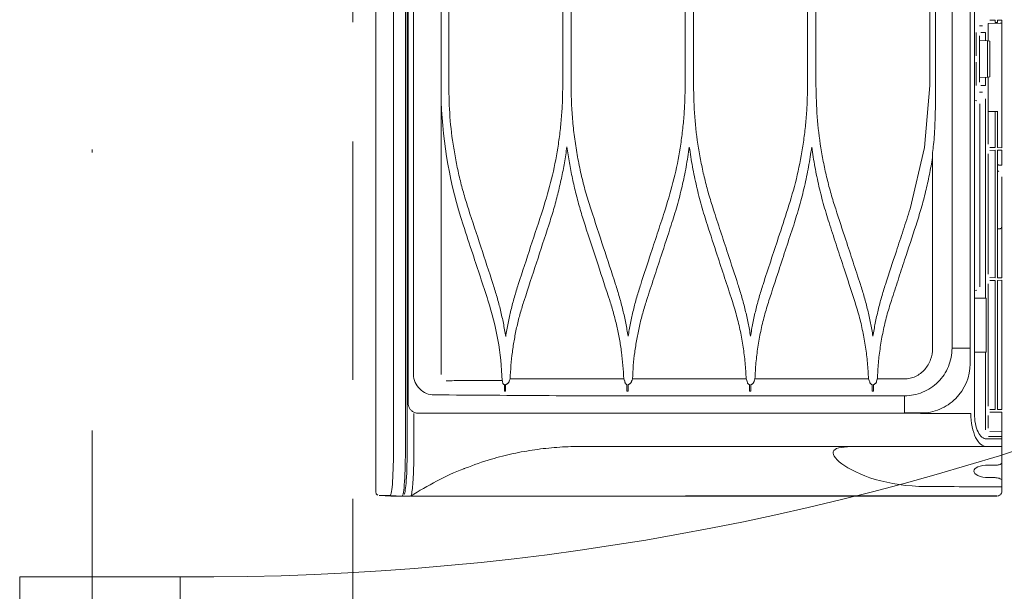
# Model space of a CAD drawing. Header units: inches. Extents: x 69729 to 77643, y -43505 to -36607.
# Tile 33 of 69: x 72434 to 72465, y -38240 to -38222. Entities that reach past the tile are written whole.
import ezdxf

# ---------------------------------------------------------------- set-up
doc = ezdxf.new("R2010")
doc.units = ezdxf.units.IN
doc.header["$MEASUREMENT"] = 0
doc.linetypes.add('DASHDOT', pattern=[1, 0.5, -0.25, 0, -0.25])
doc.linetypes.add('HIDDEN', pattern=[0.375, 0.25, -0.125])
doc.layers.get('0').update_dxf_attribs({"lineweight": 0})
doc.layers.get('Defpoints').update_dxf_attribs({"lineweight": 0})
for name, color, linetype, lineweight in [('p--drzwi', 125, 'Continuous', 0), ('p--klimatyzator', 30, 'Continuous', 15), ('p--osie konstr', 1, 'DASHDOT', 15), ('p--podciąg', 61, 'Continuous', 0), ('p--wymiary-1-50', 5, 'Continuous', 0)]:
    doc.layers.add(name, color=color, linetype=linetype, lineweight=lineweight)
doc.styles.add('1-50', font='arial.ttf', dxfattribs={"width": 0.75, "height": 12.5})
doc.dimstyles.new('1-50', dxfattribs={"dimtxt": 12.5, "dimasz": 5, "dimexe": 5, "dimexo": 5, "dimgap": 0.09, "dimtad": 0, "dimdsep": 46, "dimtxsty": '1-50', "dimblk": 'OBLIQUE', "dimcen": 0.09, "dimadec": 0, "dimazin": 0, "dimtfac": 1, "dimtdec": 4, "dimtix": 1, "dimtofl": 0, "dimtmove": 2, "dimatfit": 3, "dimldrblk": 'OBLIQUE', "dimfxl": 5, "dimfxlon": 1, "dimtvp": 0.8, "dimtolj": 1, "dimtzin": 0, "dimarcsym": 0})

# ---------------------------------------------------------------- blocks, each defined once
blk = doc.blocks.new('drzwi-90-100')
for p, q in [((100, 2.525), (94.95, 2.525)), ((94.95, 2.525), (94.95, -2.525)), ((94.95, -2.525), (100, -2.525))]:
    blk.add_line(p, q)
blk.add_arc((10.8, 3.225), 84.153, 359.52334, 90.47666)
blk = doc.blocks.new('_OBLIQUE')
at = {"color": 0, "linetype": 'ByBlock', "lineweight": -2}
for p, q in [((-0.5, -0.5), (0.5, 0.5)), ((0, 0), (0, 0))]:
    blk.add_line(p, q, dxfattribs=at)
blk = doc.blocks.new('*D108')
at = {"layer": 'Defpoints', "color": 0}
for p in [(72444.621, -38105.971), (72914.83, -38105.971), (72909.83, -38367.321)]:
    blk.add_point(p, dxfattribs=at)
at = {"layer": 'p--wymiary-1-50', "color": 0, "linetype": 'Continuous', "lineweight": -2}
for p, q in [((72909.83, -38105.971), (72919.83, -38105.971)), ((72914.83, -38367.321), (72914.83, -38105.971)), ((72914.83, -38367.321), (72919.83, -38367.321))]:
    blk.add_line(p, q, dxfattribs=at)
at = {"layer": 'p--wymiary-1-50', "color": 0, "lineweight": -2, "xscale": 5, "yscale": 5, "zscale": 5}
for p, rotation in [((72914.83, -38105.971), 90), ((72914.83, -38367.321), 270)]:
    blk.add_blockref('_OBLIQUE', p, dxfattribs=dict(at, rotation=rotation))
at = {"layer": 'p--wymiary-1-50', "color": 0, "linetype": 'Continuous', "ltscale": 12, "insert": (72904.62, -38236.646), "char_height": 12.5, "attachment_point": 5, "rotation": 90, "style": '1-50'}
blk.add_mtext('\\A1;261.35', dxfattribs=at)
blk = doc.blocks.new('A$C66B7A3C4')
at = {"layer": 'p--klimatyzator', "lineweight": 15}
for p, q in [((0.987, 1.56), (0.987, 85.44)), ((1.019, 84.083), (1.019, 2.917)), ((1.18, 3.822), (1.18, 83.178)), ((18.684, 82.346), (18.684, 4.654)), ((0.557, 43.5), (0.557, 1.56)), ((0.932, 1.56), (0.932, 43.5)), ((18.114, 43.5), (18.114, 4.654)), ((18.818, 43.5), (18.818, 2.6)), ((2.055, 29.154), (2.055, 3.822)), ((2.292, 17.395), (2.292, 12.923)), ((5.876, 12.923), (5.876, 17.499)), ((6.139, 17.499), (6.139, 12.923)), ((9.723, 12.923), (9.723, 17.499)), ((9.988, 17.499), (9.988, 12.923)), ((13.571, 12.923), (13.571, 17.499)), ((13.836, 17.499), (13.836, 12.923)), ((17.419, 12.923), (17.419, 17.499)), ((17.599, 17.499), (17.599, 12.923)), ((19.255, 14.871), (19.26, 14.871)), ((19.255, 14.322), (19.255, 14.871)), ((19.63, 14.878), (19.26, 14.871)), ((19.304, 14.975), (19.472, 14.978)), ((19.472, 14.978), (19.472, 14.907)), ((19.472, 14.907), (19.544, 14.907)), ((19.544, 14.98), (19.681, 14.982)), ((19.544, 14.907), (19.544, 14.98)), ((19.63, 14.878), (19.681, 14.878)), ((19.681, 14.878), (19.681, 14.982)), ((19.681, 14.878), (19.681, 11.069)), ((18.877, 13.854), (18.877, 14.585)), ((18.974, 14.795), (19.07, 14.795)), ((19.022, 14.587), (19.167, 14.587)), ((19.167, 14.327), (19.167, 14.587)), ((18.974, 13.026), (18.974, 14.484)), ((18.974, 14.337), (19.228, 14.324)), ((19.228, 14.324), (19.302, 14.32)), ((19.228, 13.186), (19.228, 14.324)), ((19.302, 14.32), (19.302, 13.19)), ((18.877, 12.924), (18.877, 13.655)), ((19.228, 13.186), (18.974, 13.172)), ((19.167, 12.923), (19.167, 13.183)), ((19.302, 13.19), (19.228, 13.186)), ((19.255, 11.077), (19.255, 13.187)), ((17.419, 12.923), (17.252, 10.971)), ((19.07, 12.715), (18.974, 12.715)), ((19.167, 12.923), (19.022, 12.923)), ((2.055, 12.385), (2.056, 12.386)), ((18.818, 12.45), (18.892, 12.444)), ((19.167, 6.233), (19.167, 12.505)), ((18.987, 12.34), (18.987, 6.582)), ((19.424, 12.099), (19.26, 12.099)), ((19.472, 12.099), (19.424, 12.099)), ((19.544, 12.099), (19.472, 12.099)), ((19.472, 12.099), (19.472, 10.969)), ((19.544, 12.099), (19.549, 12.099)), ((19.544, 10.968), (19.544, 12.099)), ((17.252, 10.971), (16.799, 9.036)), ((19.472, 10.969), (19.304, 10.972)), ((19.304, 10.881), (19.472, 10.884)), ((19.472, 10.884), (19.472, 6.874)), ((19.681, 10.965), (19.544, 10.968)), ((19.544, 10.885), (19.681, 10.887)), ((19.544, 6.873), (19.544, 10.885)), ((19.681, 10.965), (19.681, 11.069)), ((19.681, 10.887), (19.681, 10.411)), ((17.501, 4.653), (17.501, 10.817)), ((19.255, 6.982), (19.255, 10.776)), ((19.588, 10.411), (19.549, 10.433)), ((19.588, 10.213), (19.549, 10.235)), ((19.588, 10.411), (19.681, 10.411)), ((19.681, 9.542), (19.681, 10.05)), ((19.681, 7.129), (19.681, 8.482)), ((19.681, 7.129), (19.681, 6.975)), ((19.472, 6.874), (19.304, 6.877)), ((19.681, 6.87), (19.544, 6.873)), ((19.681, 6.871), (19.681, 6.975)), ((19.681, 6.871), (19.681, 6.87)), ((19.255, 2.833), (19.255, 6.681)), ((19.304, 6.786), (19.472, 6.789)), ((19.472, 6.789), (19.472, 2.725)), ((19.544, 6.79), (19.681, 6.793)), ((19.544, 2.724), (19.544, 6.79)), ((19.681, 6.793), (19.681, 6.689)), ((19.681, 6.689), (19.681, 2.826)), ((18.818, 6.472), (18.892, 6.478)), ((18.818, 6.227), (19.167, 6.233)), ((19.167, 6.233), (19.188, 6.233)), ((19.188, 6.233), (19.188, 4.529)), ((19.167, 4.529), (18.818, 4.535)), ((19.188, 4.529), (19.167, 4.529)), ((19.167, 2.089), (19.167, 4.529)), ((4.078, 3.51), (4.077, 3.302)), ((7.932, 3.51), (7.931, 3.302)), ((11.789, 3.51), (11.788, 3.302)), ((15.645, 3.51), (15.644, 3.302)), ((19.681, 2.722), (19.681, 2.826)), ((17.135, 2.61), (17.135, 2.616)), ((19.255, 2.136), (19.255, 2.533)), ((19.472, 2.725), (19.304, 2.728)), ((19.304, 2.638), (19.681, 2.645)), ((19.681, 2.722), (19.544, 2.724)), ((19.681, 2.541), (19.681, 2.645)), ((19.681, 2.541), (19.681, 2.129)), ((19.681, 1.872), (19.263, 1.879)), ((19.681, 2.025), (19.304, 2.032)), ((19.681, 2.025), (19.681, 2.129)), ((19.681, 2.025), (19.681, 1.872)), ((19.681, 2.025), (19.681, 2.025)), ((19.681, 1.872), (19.681, 1.799)), ((19.192, 1.799), (19.681, 1.799)), ((19.192, 1.56), (19.681, 1.56)), ((19.681, 1.799), (19.681, 1.56)), ((19.681, 1.026), (19.681, 0.748)), ((19.681, 0.748), (19.681, 0.484)), ((19.681, 0.29), (19.681, 0.339)), ((0.104, 0.022), (0.47, 0.003)), ((0.829, 0.003), (0.454, 0.022)), ((19.681, 0.29), (19.681, 0.265))]:
    blk.add_line(p, q, dxfattribs=at)
for points, knots in [([(0.003, 43.5), (0.003, 42.715), (0.003, 41.93), (0.003, 41.145), (0.003, 40.406), (0.003, 39.667), (0.003, 38.927), (0.003, 38.234), (0.003, 37.541), (0.003, 36.848), (0.003, 36.201), (0.003, 35.554), (0.003, 34.907), (0.003, 34.305), (0.003, 33.704), (0.003, 33.103), (0.003, 32.548), (0.003, 31.993), (0.003, 31.437), (0.003, 30.928), (0.003, 30.419), (0.003, 29.91), (0.003, 29.542), (0.003, 29.174), (0.003, 28.806), (0.003, 28.466), (0.003, 28.127), (0.003, 27.787), (0.003, 27.476), (0.003, 27.165), (0.003, 26.854), (0.003, 26.571), (0.003, 26.289), (0.003, 26.006), (0.003, 25.752), (0.003, 25.497), (0.003, 25.243), (0.003, 25.007), (0.003, 24.771), (0.003, 24.535), (0.003, 24.275), (0.003, 24.016), (0.003, 23.756), (0.003, 23.384), (0.003, 23.013), (0.003, 22.641), (0.003, 22.223), (0.003, 21.805), (0.003, 21.388), (0.003, 20.924), (0.003, 20.46), (0.003, 19.996), (0.003, 19.485), (0.003, 18.975), (0.003, 18.465), (0.003, 17.909), (0.003, 17.353), (0.003, 16.796), (0.003, 16.194), (0.003, 15.591), (0.003, 14.989), (0.003, 14.34), (0.003, 13.692), (0.003, 13.043), (0.003, 12.408), (0.003, 11.773), (0.003, 11.137), (0.003, 10.464), (0.003, 9.79), (0.003, 9.116), (0.003, 8.403), (0.003, 7.69), (0.003, 6.978), (0.003, 6.226), (0.003, 5.475), (0.003, 4.723), (0.003, 3.933), (0.003, 3.143), (0.003, 2.352), (0.003, 1.61), (0.003, 0.868), (0.003, 0.126)], [0, 0, 0, 0, 1, 1, 1, 2, 2, 2, 3, 3, 3, 4, 4, 4, 5, 5, 5, 6, 6, 6, 7, 7, 7, 8, 8, 8, 9, 9, 9, 10, 10, 10, 11, 11, 11, 12, 12, 12, 13, 13, 13, 14, 14, 14, 15, 15, 15, 16, 16, 16, 17, 17, 17, 18, 18, 18, 19, 19, 19, 20, 20, 20, 21, 21, 21, 22, 22, 22, 23, 23, 23, 24, 24, 24, 25, 25, 25, 26, 26, 26, 27, 27, 27, 27]), ([(2.292, 12.923), (2.299, 12.593), (2.307, 12.262), (2.331, 11.933), (2.355, 11.605), (2.396, 11.278), (2.448, 10.954), (2.474, 10.789), (2.503, 10.626), (2.536, 10.463), (2.568, 10.301), (2.604, 10.14), (2.643, 9.979), (2.682, 9.82), (2.723, 9.661), (2.768, 9.504), (2.813, 9.347), (2.862, 9.192), (2.911, 9.036)], [0, 0, 0, 0, 1, 1, 1, 2, 2, 2, 3, 3, 3, 4, 4, 4, 5, 5, 5, 6, 6, 6, 6]), ([(5.256, 9.036), (5.351, 9.351), (5.446, 9.665), (5.525, 9.984), (5.604, 10.303), (5.667, 10.626), (5.719, 10.951), (5.745, 11.115), (5.768, 11.278), (5.787, 11.443), (5.807, 11.606), (5.823, 11.771), (5.836, 11.935), (5.85, 12.099), (5.86, 12.264), (5.866, 12.428), (5.872, 12.593), (5.874, 12.758), (5.876, 12.923)], [0, 0, 0, 0, 1, 1, 1, 2, 2, 2, 3, 3, 3, 4, 4, 4, 5, 5, 5, 6, 6, 6, 6]), ([(6.139, 12.923), (6.142, 12.734), (6.144, 12.545), (6.152, 12.356), (6.16, 12.168), (6.173, 11.981), (6.19, 11.794), (6.207, 11.607), (6.228, 11.421), (6.253, 11.235), (6.278, 11.049), (6.308, 10.864), (6.342, 10.68), (6.375, 10.495), (6.413, 10.311), (6.455, 10.128), (6.497, 9.944), (6.543, 9.762), (6.595, 9.58), (6.646, 9.398), (6.703, 9.217), (6.759, 9.036)], [0, 0, 0, 0, 1, 1, 1, 2, 2, 2, 3, 3, 3, 4, 4, 4, 5, 5, 5, 6, 6, 6, 7, 7, 7, 7]), ([(9.103, 9.036), (9.198, 9.351), (9.293, 9.665), (9.372, 9.984), (9.452, 10.303), (9.515, 10.628), (9.567, 10.953), (9.592, 11.116), (9.615, 11.28), (9.635, 11.444), (9.654, 11.607), (9.671, 11.771), (9.684, 11.935), (9.697, 12.099), (9.707, 12.264), (9.713, 12.428), (9.719, 12.593), (9.721, 12.758), (9.723, 12.923)], [0, 0, 0, 0, 1, 1, 1, 2, 2, 2, 3, 3, 3, 4, 4, 4, 5, 5, 5, 6, 6, 6, 6]), ([(9.988, 12.923), (9.995, 12.593), (10.003, 12.264), (10.027, 11.936), (10.051, 11.608), (10.092, 11.28), (10.144, 10.954), (10.17, 10.792), (10.199, 10.63), (10.231, 10.468), (10.264, 10.307), (10.299, 10.146), (10.338, 9.987), (10.376, 9.827), (10.418, 9.667), (10.463, 9.509), (10.509, 9.351), (10.558, 9.194), (10.608, 9.036)], [0, 0, 0, 0, 1, 1, 1, 2, 2, 2, 3, 3, 3, 4, 4, 4, 5, 5, 5, 6, 6, 6, 6]), ([(12.951, 9.036), (13.046, 9.351), (13.141, 9.666), (13.22, 9.986), (13.3, 10.305), (13.363, 10.629), (13.415, 10.955), (13.44, 11.118), (13.463, 11.281), (13.483, 11.445), (13.502, 11.609), (13.518, 11.772), (13.532, 11.936), (13.545, 12.1), (13.555, 12.265), (13.561, 12.429), (13.567, 12.593), (13.569, 12.758), (13.571, 12.923)], [0, 0, 0, 0, 1, 1, 1, 2, 2, 2, 3, 3, 3, 4, 4, 4, 5, 5, 5, 6, 6, 6, 6]), ([(13.836, 12.923), (13.844, 12.594), (13.851, 12.265), (13.875, 11.937), (13.899, 11.609), (13.94, 11.281), (13.992, 10.956), (14.018, 10.793), (14.047, 10.631), (14.08, 10.469), (14.112, 10.308), (14.147, 10.147), (14.186, 9.987), (14.225, 9.827), (14.266, 9.667), (14.311, 9.509), (14.357, 9.351), (14.406, 9.194), (14.456, 9.036)], [0, 0, 0, 0, 1, 1, 1, 2, 2, 2, 3, 3, 3, 4, 4, 4, 5, 5, 5, 6, 6, 6, 6]), ([(17.599, 12.923), (17.599, 12.907), (17.599, 12.891), (17.599, 12.876), (17.599, 12.778), (17.598, 12.679), (17.597, 12.581), (17.596, 12.501), (17.595, 12.421), (17.594, 12.34)], [0, 0, 0, 0, 1, 1, 1, 2, 2, 2, 3, 3, 3, 3]), ([(17.594, 12.34), (17.593, 12.288), (17.592, 12.236), (17.59, 12.183), (17.587, 12.066), (17.584, 11.949), (17.58, 11.831), (17.575, 11.716), (17.571, 11.601), (17.565, 11.486)], [0, 0, 0, 0, 1, 1, 1, 2, 2, 2, 3, 3, 3, 3]), ([(17.565, 11.486), (17.563, 11.452), (17.562, 11.417), (17.559, 11.383), (17.553, 11.275), (17.545, 11.167), (17.532, 11.06)], [0, 0, 0, 0, 1, 1, 1, 2, 2, 2, 2]), ([(6.007, 10.99), (5.983, 10.824), (5.958, 10.658), (5.93, 10.492), (5.901, 10.327), (5.869, 10.162), (5.834, 9.998), (5.799, 9.833), (5.761, 9.669), (5.72, 9.506), (5.679, 9.342), (5.636, 9.178), (5.589, 9.017), (5.541, 8.854), (5.49, 8.692), (5.439, 8.53)], [0, 0, 0, 0, 1, 1, 1, 2, 2, 2, 3, 3, 3, 4, 4, 4, 5, 5, 5, 5]), ([(6.576, 8.53), (6.525, 8.692), (6.474, 8.854), (6.426, 9.017), (6.379, 9.179), (6.335, 9.342), (6.294, 9.507), (6.254, 9.67), (6.216, 9.834), (6.181, 9.998), (6.146, 10.163), (6.114, 10.327), (6.085, 10.493), (6.057, 10.658), (6.032, 10.824), (6.007, 10.99)], [0, 0, 0, 0, 1, 1, 1, 2, 2, 2, 3, 3, 3, 4, 4, 4, 5, 5, 5, 5]), ([(9.855, 10.985), (9.824, 10.778), (9.792, 10.57), (9.755, 10.363), (9.718, 10.156), (9.674, 9.951), (9.627, 9.746), (9.579, 9.542), (9.528, 9.338), (9.471, 9.135), (9.413, 8.932), (9.35, 8.731), (9.287, 8.53)], [0, 0, 0, 0, 1, 1, 1, 2, 2, 2, 3, 3, 3, 4, 4, 4, 4]), ([(10.423, 8.53), (10.36, 8.732), (10.297, 8.934), (10.239, 9.138), (10.182, 9.341), (10.131, 9.545), (10.083, 9.75), (10.036, 9.954), (9.993, 10.16), (9.955, 10.366), (9.918, 10.572), (9.887, 10.779), (9.855, 10.985)], [0, 0, 0, 0, 1, 1, 1, 2, 2, 2, 3, 3, 3, 4, 4, 4, 4]), ([(13.703, 10.984), (13.672, 10.776), (13.641, 10.569), (13.603, 10.363), (13.566, 10.157), (13.522, 9.952), (13.475, 9.747), (13.428, 9.542), (13.376, 9.338), (13.319, 9.136), (13.262, 8.933), (13.199, 8.732), (13.136, 8.53)], [0, 0, 0, 0, 1, 1, 1, 2, 2, 2, 3, 3, 3, 4, 4, 4, 4]), ([(14.271, 8.53), (14.208, 8.732), (14.145, 8.933), (14.087, 9.136), (14.03, 9.339), (13.979, 9.542), (13.931, 9.747), (13.884, 9.952), (13.841, 10.157), (13.803, 10.363), (13.766, 10.569), (13.735, 10.776), (13.703, 10.984)], [0, 0, 0, 0, 1, 1, 1, 2, 2, 2, 3, 3, 3, 4, 4, 4, 4]), ([(17.501, 10.653), (17.47, 10.474), (17.439, 10.294), (17.403, 10.116), (17.368, 9.938), (17.327, 9.76), (17.284, 9.583), (17.241, 9.406), (17.195, 9.23), (17.144, 9.055), (17.094, 8.879), (17.039, 8.704), (16.984, 8.53)], [0, 0, 0, 0, 1, 1, 1, 2, 2, 2, 3, 3, 3, 4, 4, 4, 4]), ([(19.681, 9.542), (19.681, 9.474), (19.681, 9.407), (19.681, 9.34), (19.681, 9.273), (19.681, 9.208), (19.681, 9.144), (19.681, 9.081), (19.681, 9.021), (19.681, 8.965), (19.681, 8.908), (19.681, 8.855), (19.681, 8.807), (19.681, 8.759), (19.681, 8.716), (19.681, 8.678), (19.681, 8.64), (19.681, 8.608), (19.681, 8.582), (19.681, 8.555), (19.681, 8.536), (19.681, 8.522), (19.681, 8.509), (19.681, 8.502), (19.681, 8.502)], [0, 0, 0, 0, 1, 1, 1, 2, 2, 2, 3, 3, 3, 4, 4, 4, 5, 5, 5, 6, 6, 6, 7, 7, 7, 8, 8, 8, 8]), ([(2.911, 9.036), (3.041, 8.641), (3.17, 8.245), (3.3, 7.849), (3.429, 7.454), (3.558, 7.059), (3.687, 6.664)], [0, 0, 0, 0, 1, 1, 1, 2, 2, 2, 2]), ([(6.759, 9.036), (6.892, 8.63), (7.025, 8.223), (7.158, 7.816), (7.284, 7.432), (7.41, 7.048), (7.536, 6.664)], [0, 0, 0, 0, 1, 1, 1, 2, 2, 2, 2]), ([(8.327, 6.664), (8.434, 6.991), (8.541, 7.318), (8.648, 7.645), (8.724, 7.877), (8.8, 8.109), (8.876, 8.341), (8.951, 8.573), (9.027, 8.804), (9.103, 9.036)], [0, 0, 0, 0, 1, 1, 1, 2, 2, 2, 3, 3, 3, 3]), ([(10.608, 9.036), (10.684, 8.803), (10.761, 8.569), (10.837, 8.335), (10.914, 8.101), (10.99, 7.868), (11.067, 7.634), (11.173, 7.311), (11.278, 6.987), (11.384, 6.664)], [0, 0, 0, 0, 1, 1, 1, 2, 2, 2, 3, 3, 3, 3]), ([(12.175, 6.664), (12.254, 6.908), (12.334, 7.151), (12.414, 7.395), (12.493, 7.638), (12.573, 7.882), (12.653, 8.125), (12.752, 8.429), (12.851, 8.733), (12.951, 9.036)], [0, 0, 0, 0, 1, 1, 1, 2, 2, 2, 3, 3, 3, 3]), ([(14.456, 9.036), (14.562, 8.712), (14.668, 8.388), (14.774, 8.064), (14.85, 7.831), (14.927, 7.598), (15.003, 7.364), (15.08, 7.131), (15.156, 6.898), (15.232, 6.664)], [0, 0, 0, 0, 1, 1, 1, 2, 2, 2, 3, 3, 3, 3]), ([(16.022, 6.664), (16.136, 7.012), (16.25, 7.36), (16.364, 7.708), (16.437, 7.93), (16.509, 8.151), (16.581, 8.372), (16.654, 8.594), (16.726, 8.815), (16.799, 9.036)], [0, 0, 0, 0, 1, 1, 1, 2, 2, 2, 3, 3, 3, 3]), ([(7.352, 6.158), (7.23, 6.532), (7.107, 6.906), (6.985, 7.279), (6.849, 7.696), (6.712, 8.113), (6.576, 8.53)], [0, 0, 0, 0, 1, 1, 1, 2, 2, 2, 2]), ([(9.287, 8.53), (9.182, 8.208), (9.077, 7.886), (8.971, 7.564), (8.894, 7.33), (8.818, 7.095), (8.741, 6.861), (8.664, 6.627), (8.588, 6.392), (8.511, 6.158)], [0, 0, 0, 0, 1, 1, 1, 2, 2, 2, 3, 3, 3, 3]), ([(11.2, 6.158), (11.122, 6.396), (11.044, 6.634), (10.966, 6.872), (10.888, 7.111), (10.81, 7.349), (10.732, 7.587), (10.629, 7.901), (10.526, 8.216), (10.423, 8.53)], [0, 0, 0, 0, 1, 1, 1, 2, 2, 2, 3, 3, 3, 3]), ([(13.136, 8.53), (13.057, 8.29), (12.979, 8.051), (12.9, 7.811), (12.822, 7.572), (12.743, 7.332), (12.665, 7.092), (12.563, 6.781), (12.461, 6.469), (12.359, 6.158)], [0, 0, 0, 0, 1, 1, 1, 2, 2, 2, 3, 3, 3, 3]), ([(15.047, 6.158), (14.939, 6.489), (14.83, 6.821), (14.722, 7.153), (14.647, 7.382), (14.572, 7.612), (14.496, 7.841), (14.421, 8.071), (14.346, 8.3), (14.271, 8.53)], [0, 0, 0, 0, 1, 1, 1, 2, 2, 2, 3, 3, 3, 3]), ([(16.984, 8.53), (16.864, 8.164), (16.744, 7.798), (16.624, 7.432), (16.555, 7.219), (16.485, 7.007), (16.416, 6.795), (16.346, 6.582), (16.277, 6.37), (16.207, 6.158)], [0, 0, 0, 0, 1, 1, 1, 2, 2, 2, 3, 3, 3, 3]), ([(19.549, 8.414), (19.549, 8.415), (19.55, 8.414), (19.551, 8.414), (19.557, 8.411), (19.563, 8.409), (19.569, 8.408), (19.575, 8.407), (19.582, 8.406), (19.588, 8.406), (19.595, 8.406), (19.601, 8.407), (19.607, 8.408), (19.613, 8.409), (19.619, 8.411), (19.625, 8.414), (19.636, 8.419), (19.646, 8.426), (19.654, 8.435), (19.663, 8.444), (19.669, 8.454), (19.674, 8.466), (19.679, 8.477), (19.681, 8.489), (19.681, 8.502)], [0, 0, 0, 0, 1, 1, 1, 2, 2, 2, 3, 3, 3, 4, 4, 4, 5, 5, 5, 6, 6, 6, 7, 7, 7, 8, 8, 8, 8]), ([(3.687, 6.664), (3.73, 6.529), (3.773, 6.394), (3.812, 6.258), (3.85, 6.123), (3.886, 5.986), (3.919, 5.85), (3.952, 5.714), (3.982, 5.577), (4.009, 5.44), (4.036, 5.303), (4.06, 5.166), (4.083, 5.028)], [0, 0, 0, 0, 1, 1, 1, 2, 2, 2, 3, 3, 3, 4, 4, 4, 4]), ([(4.083, 5.028), (4.107, 5.167), (4.131, 5.305), (4.158, 5.443), (4.185, 5.581), (4.216, 5.718), (4.249, 5.854), (4.282, 5.99), (4.317, 6.126), (4.356, 6.261), (4.395, 6.396), (4.437, 6.53), (4.48, 6.664)], [0, 0, 0, 0, 1, 1, 1, 2, 2, 2, 3, 3, 3, 4, 4, 4, 4]), ([(7.536, 6.664), (7.578, 6.53), (7.62, 6.396), (7.659, 6.261), (7.698, 6.126), (7.733, 5.991), (7.766, 5.854), (7.799, 5.718), (7.83, 5.582), (7.857, 5.444), (7.884, 5.307), (7.908, 5.169), (7.931, 5.031)], [0, 0, 0, 0, 1, 1, 1, 2, 2, 2, 3, 3, 3, 4, 4, 4, 4]), ([(7.931, 5.031), (7.955, 5.169), (7.978, 5.306), (8.005, 5.443), (8.033, 5.58), (8.063, 5.716), (8.096, 5.852), (8.129, 5.988), (8.164, 6.124), (8.203, 6.259), (8.242, 6.395), (8.285, 6.529), (8.327, 6.664)], [0, 0, 0, 0, 1, 1, 1, 2, 2, 2, 3, 3, 3, 4, 4, 4, 4]), ([(11.384, 6.664), (11.426, 6.53), (11.469, 6.396), (11.507, 6.261), (11.546, 6.127), (11.581, 5.991), (11.614, 5.855), (11.647, 5.719), (11.678, 5.583), (11.705, 5.446), (11.732, 5.309), (11.756, 5.172), (11.779, 5.034)], [0, 0, 0, 0, 1, 1, 1, 2, 2, 2, 3, 3, 3, 4, 4, 4, 4]), ([(11.779, 5.034), (11.803, 5.171), (11.826, 5.309), (11.854, 5.445), (11.881, 5.582), (11.911, 5.719), (11.944, 5.854), (11.977, 5.99), (12.012, 6.126), (12.051, 6.26), (12.09, 6.396), (12.132, 6.53), (12.175, 6.664)], [0, 0, 0, 0, 1, 1, 1, 2, 2, 2, 3, 3, 3, 4, 4, 4, 4]), ([(15.232, 6.664), (15.275, 6.53), (15.317, 6.396), (15.356, 6.261), (15.394, 6.127), (15.43, 5.991), (15.463, 5.855), (15.495, 5.72), (15.526, 5.583), (15.553, 5.447), (15.58, 5.31), (15.604, 5.172), (15.627, 5.035)], [0, 0, 0, 0, 1, 1, 1, 2, 2, 2, 3, 3, 3, 4, 4, 4, 4]), ([(15.627, 5.035), (15.651, 5.172), (15.674, 5.31), (15.701, 5.446), (15.729, 5.583), (15.759, 5.719), (15.792, 5.855), (15.825, 5.991), (15.86, 6.126), (15.899, 6.261), (15.938, 6.396), (15.98, 6.53), (16.022, 6.664)], [0, 0, 0, 0, 1, 1, 1, 2, 2, 2, 3, 3, 3, 4, 4, 4, 4]), ([(4.662, 6.158), (4.621, 6.025), (4.579, 5.891), (4.541, 5.757), (4.503, 5.623), (4.47, 5.488), (4.439, 5.352), (4.408, 5.216), (4.38, 5.08), (4.356, 4.943), (4.331, 4.806), (4.31, 4.668), (4.292, 4.53), (4.273, 4.392), (4.258, 4.253), (4.247, 4.114), (4.236, 3.974), (4.229, 3.834), (4.222, 3.693)], [0, 0, 0, 0, 1, 1, 1, 2, 2, 2, 3, 3, 3, 4, 4, 4, 5, 5, 5, 6, 6, 6, 6]), ([(7.793, 3.691), (7.786, 3.831), (7.779, 3.972), (7.767, 4.112), (7.756, 4.251), (7.741, 4.39), (7.723, 4.529), (7.705, 4.667), (7.683, 4.805), (7.659, 4.942), (7.634, 5.079), (7.606, 5.215), (7.576, 5.351), (7.545, 5.487), (7.511, 5.622), (7.473, 5.756), (7.436, 5.891), (7.394, 6.024), (7.352, 6.158)], [0, 0, 0, 0, 1, 1, 1, 2, 2, 2, 3, 3, 3, 4, 4, 4, 5, 5, 5, 6, 6, 6, 6]), ([(8.511, 6.158), (8.469, 6.023), (8.427, 5.889), (8.389, 5.753), (8.351, 5.619), (8.317, 5.483), (8.286, 5.346), (8.255, 5.21), (8.228, 5.074), (8.203, 4.937), (8.179, 4.8), (8.157, 4.662), (8.139, 4.524), (8.121, 4.386), (8.106, 4.247), (8.095, 4.109), (8.084, 3.97), (8.077, 3.83), (8.07, 3.691)], [0, 0, 0, 0, 1, 1, 1, 2, 2, 2, 3, 3, 3, 4, 4, 4, 5, 5, 5, 6, 6, 6, 6]), ([(11.641, 3.688), (11.632, 3.856), (11.623, 4.025), (11.608, 4.192), (11.593, 4.359), (11.572, 4.526), (11.547, 4.692), (11.522, 4.857), (11.493, 5.022), (11.459, 5.185), (11.425, 5.349), (11.387, 5.513), (11.343, 5.674), (11.299, 5.836), (11.249, 5.997), (11.2, 6.158)], [0, 0, 0, 0, 1, 1, 1, 2, 2, 2, 3, 3, 3, 4, 4, 4, 5, 5, 5, 5]), ([(12.359, 6.158), (12.309, 5.997), (12.259, 5.835), (12.215, 5.673), (12.171, 5.511), (12.133, 5.347), (12.099, 5.183), (12.065, 5.019), (12.036, 4.854), (12.011, 4.689), (11.986, 4.524), (11.965, 4.357), (11.95, 4.191), (11.936, 4.023), (11.927, 3.856), (11.918, 3.688)], [0, 0, 0, 0, 1, 1, 1, 2, 2, 2, 3, 3, 3, 4, 4, 4, 5, 5, 5, 5]), ([(15.488, 3.687), (15.479, 3.855), (15.471, 4.023), (15.456, 4.191), (15.441, 4.358), (15.42, 4.524), (15.395, 4.69), (15.37, 4.856), (15.341, 5.02), (15.307, 5.184), (15.273, 5.348), (15.235, 5.512), (15.191, 5.673), (15.147, 5.836), (15.097, 5.997), (15.047, 6.158)], [0, 0, 0, 0, 1, 1, 1, 2, 2, 2, 3, 3, 3, 4, 4, 4, 5, 5, 5, 5]), ([(16.207, 6.158), (16.157, 5.996), (16.107, 5.835), (16.063, 5.672), (16.019, 5.51), (15.981, 5.347), (15.947, 5.182), (15.913, 5.018), (15.884, 4.854), (15.859, 4.688), (15.834, 4.523), (15.813, 4.357), (15.799, 4.19), (15.784, 4.023), (15.775, 3.855), (15.766, 3.687)], [0, 0, 0, 0, 1, 1, 1, 2, 2, 2, 3, 3, 3, 4, 4, 4, 5, 5, 5, 5]), ([(17.501, 4.653), (17.501, 4.532), (17.48, 4.41), (17.439, 4.296), (17.397, 4.182), (17.335, 4.075), (17.255, 3.984), (17.215, 3.938), (17.17, 3.897), (17.122, 3.86), (17.073, 3.823), (17.021, 3.791), (16.966, 3.765), (16.911, 3.74), (16.853, 3.72), (16.794, 3.707), (16.735, 3.694), (16.674, 3.687), (16.613, 3.687)], [0, 0, 0, 0, 1, 1, 1, 2, 2, 2, 3, 3, 3, 4, 4, 4, 5, 5, 5, 6, 6, 6, 6]), ([(18.114, 4.654), (18.114, 4.458), (18.075, 4.259), (18, 4.079), (17.925, 3.898), (17.815, 3.73), (17.676, 3.592), (17.537, 3.453), (17.371, 3.343), (17.189, 3.268), (17.007, 3.193), (16.812, 3.156), (16.615, 3.156)], [0, 0, 0, 0, 1, 1, 1, 2, 2, 2, 3, 3, 3, 4, 4, 4, 4]), ([(18.684, 4.654), (18.684, 4.518), (18.684, 4.383), (18.684, 4.247), (18.684, 4.22), (18.684, 4.193), (18.685, 4.165)], [0, 0, 0, 0, 1, 1, 1, 2, 2, 2, 2]), ([(18.685, 4.165), (18.685, 3.762), (18.518, 3.357), (18.231, 3.07), (18.087, 2.926), (17.915, 2.811), (17.729, 2.734), (17.542, 2.657), (17.337, 2.616), (17.135, 2.616)], [0, 0, 0, 0, 1, 1, 1, 2, 2, 2, 3, 3, 3, 3]), ([(1.836, 3.185), (1.668, 3.185), (1.503, 3.253), (1.382, 3.372), (1.262, 3.492), (1.18, 3.653), (1.18, 3.822)], [0, 0, 0, 0, 1, 1, 1, 2, 2, 2, 2]), ([(3.969, 3.634), (3.743, 3.634), (3.516, 3.634), (3.286, 3.634), (3.105, 3.634), (2.923, 3.634), (2.738, 3.634), (2.553, 3.633), (2.366, 3.633), (2.208, 3.633)], [0, 0, 0, 0, 1, 1, 1, 2, 2, 2, 3, 3, 3, 3]), ([(3.97, 3.631), (3.971, 3.629), (3.972, 3.628), (3.975, 3.626), (3.976, 3.625), (3.978, 3.625), (3.98, 3.624)], [0, 0, 0, 0, 1, 1, 1, 2, 2, 2, 2]), ([(3.983, 3.614), (3.985, 3.604), (3.986, 3.593), (3.987, 3.582), (3.988, 3.573), (3.989, 3.564), (3.99, 3.555)], [0, 0, 0, 0, 1, 1, 1, 2, 2, 2, 2]), ([(4, 3.535), (3.997, 3.539), (3.994, 3.543), (3.992, 3.547), (3.991, 3.55), (3.991, 3.552), (3.99, 3.555)], [0, 0, 0, 0, 1, 1, 1, 2, 2, 2, 2]), ([(4.021, 3.517), (4.018, 3.52), (4.014, 3.523), (4.011, 3.526), (4.007, 3.529), (4.004, 3.532), (4, 3.535)], [0, 0, 0, 0, 1, 1, 1, 2, 2, 2, 2]), ([(4.043, 3.51), (4.039, 3.51), (4.035, 3.511), (4.031, 3.512), (4.028, 3.513), (4.025, 3.515), (4.023, 3.516), (4.022, 3.517), (4.021, 3.517), (4.021, 3.517)], [0, 0, 0, 0, 1, 1, 1, 2, 2, 2, 3, 3, 3, 3]), ([(4.124, 3.53), (4.119, 3.526), (4.114, 3.522), (4.108, 3.519), (4.103, 3.516), (4.099, 3.514), (4.094, 3.513), (4.09, 3.511), (4.085, 3.511), (4.081, 3.51), (4.08, 3.51), (4.078, 3.509), (4.078, 3.51)], [0, 0, 0, 0, 1, 1, 1, 2, 2, 2, 3, 3, 3, 4, 4, 4, 4]), ([(4.166, 3.568), (4.159, 3.562), (4.153, 3.556), (4.146, 3.55), (4.139, 3.543), (4.131, 3.537), (4.124, 3.53)], [0, 0, 0, 0, 1, 1, 1, 2, 2, 2, 2]), ([(4.193, 3.613), (4.191, 3.605), (4.188, 3.597), (4.183, 3.589), (4.179, 3.582), (4.173, 3.575), (4.166, 3.568)], [0, 0, 0, 0, 1, 1, 1, 2, 2, 2, 2]), ([(7.793, 3.691), (7.185, 3.692), (6.585, 3.692), (5.991, 3.693), (5.397, 3.694), (4.813, 3.694), (4.222, 3.693)], [0, 0, 0, 0, 1, 1, 1, 2, 2, 2, 2]), ([(7.816, 3.633), (7.817, 3.631), (7.819, 3.629), (7.821, 3.628), (7.823, 3.627), (7.824, 3.626), (7.826, 3.625)], [0, 0, 0, 0, 1, 1, 1, 2, 2, 2, 2]), ([(7.83, 3.614), (7.831, 3.605), (7.832, 3.596), (7.833, 3.587), (7.834, 3.578), (7.835, 3.57), (7.836, 3.561)], [0, 0, 0, 0, 1, 1, 1, 2, 2, 2, 2]), ([(7.847, 3.539), (7.843, 3.542), (7.84, 3.547), (7.839, 3.551), (7.837, 3.554), (7.836, 3.558), (7.836, 3.561)], [0, 0, 0, 0, 1, 1, 1, 2, 2, 2, 2]), ([(7.871, 3.519), (7.867, 3.522), (7.863, 3.525), (7.859, 3.529), (7.855, 3.532), (7.851, 3.535), (7.847, 3.539)], [0, 0, 0, 0, 1, 1, 1, 2, 2, 2, 2]), ([(7.894, 3.51), (7.889, 3.51), (7.884, 3.511), (7.88, 3.513), (7.877, 3.514), (7.874, 3.516), (7.871, 3.519)], [0, 0, 0, 0, 1, 1, 1, 2, 2, 2, 2]), ([(7.976, 3.529), (7.971, 3.525), (7.966, 3.521), (7.96, 3.518), (7.956, 3.515), (7.951, 3.513), (7.946, 3.512), (7.942, 3.511), (7.938, 3.51), (7.934, 3.51)], [0, 0, 0, 0, 1, 1, 1, 2, 2, 2, 3, 3, 3, 3]), ([(8.016, 3.565), (8.01, 3.559), (8.003, 3.553), (7.996, 3.547), (7.99, 3.541), (7.983, 3.535), (7.976, 3.529)], [0, 0, 0, 0, 1, 1, 1, 2, 2, 2, 2]), ([(8.041, 3.607), (8.039, 3.599), (8.036, 3.59), (8.031, 3.582), (8.027, 3.576), (8.022, 3.57), (8.016, 3.565)], [0, 0, 0, 0, 1, 1, 1, 2, 2, 2, 2]), ([(11.661, 3.636), (11.662, 3.634), (11.664, 3.632), (11.666, 3.63), (11.668, 3.629), (11.67, 3.629), (11.672, 3.628)], [0, 0, 0, 0, 1, 1, 1, 2, 2, 2, 2]), ([(11.694, 3.545), (11.689, 3.549), (11.686, 3.555), (11.683, 3.561), (11.682, 3.564), (11.681, 3.568), (11.681, 3.572)], [0, 0, 0, 0, 1, 1, 1, 2, 2, 2, 2]), ([(11.722, 3.521), (11.717, 3.525), (11.713, 3.529), (11.708, 3.533), (11.703, 3.537), (11.699, 3.541), (11.694, 3.545)], [0, 0, 0, 0, 1, 1, 1, 2, 2, 2, 2]), ([(11.751, 3.51), (11.746, 3.51), (11.742, 3.511), (11.738, 3.512), (11.735, 3.513), (11.731, 3.514), (11.728, 3.516), (11.726, 3.517), (11.724, 3.519), (11.722, 3.521)], [0, 0, 0, 0, 1, 1, 1, 2, 2, 2, 3, 3, 3, 3]), ([(11.829, 3.526), (11.825, 3.523), (11.82, 3.519), (11.815, 3.517), (11.811, 3.514), (11.806, 3.513), (11.802, 3.512), (11.798, 3.511), (11.793, 3.51), (11.789, 3.51)], [0, 0, 0, 0, 1, 1, 1, 2, 2, 2, 3, 3, 3, 3]), ([(11.866, 3.559), (11.86, 3.554), (11.854, 3.548), (11.848, 3.543), (11.842, 3.537), (11.835, 3.532), (11.829, 3.526)], [0, 0, 0, 0, 1, 1, 1, 2, 2, 2, 2]), ([(11.888, 3.597), (11.887, 3.589), (11.883, 3.581), (11.878, 3.573), (11.875, 3.568), (11.871, 3.563), (11.866, 3.559)], [0, 0, 0, 0, 1, 1, 1, 2, 2, 2, 2]), ([(15.507, 3.639), (15.508, 3.637), (15.51, 3.635), (15.513, 3.633), (15.514, 3.632), (15.516, 3.631), (15.518, 3.63)], [0, 0, 0, 0, 1, 1, 1, 2, 2, 2, 2]), ([(15.542, 3.55), (15.537, 3.554), (15.533, 3.56), (15.531, 3.566), (15.529, 3.571), (15.527, 3.576), (15.527, 3.581)], [0, 0, 0, 0, 1, 1, 1, 2, 2, 2, 2]), ([(15.573, 3.522), (15.568, 3.527), (15.563, 3.532), (15.558, 3.536), (15.553, 3.541), (15.547, 3.545), (15.542, 3.55)], [0, 0, 0, 0, 1, 1, 1, 2, 2, 2, 2]), ([(15.605, 3.51), (15.6, 3.51), (15.596, 3.511), (15.592, 3.512), (15.588, 3.513), (15.584, 3.515), (15.581, 3.517), (15.578, 3.518), (15.575, 3.52), (15.573, 3.522)], [0, 0, 0, 0, 1, 1, 1, 2, 2, 2, 3, 3, 3, 3]), ([(15.681, 3.524), (15.678, 3.521), (15.673, 3.518), (15.668, 3.515), (15.664, 3.514), (15.66, 3.512), (15.655, 3.511), (15.652, 3.511), (15.649, 3.51), (15.646, 3.51)], [0, 0, 0, 0, 1, 1, 1, 2, 2, 2, 3, 3, 3, 3]), ([(15.716, 3.554), (15.71, 3.549), (15.704, 3.544), (15.699, 3.539), (15.693, 3.534), (15.687, 3.529), (15.681, 3.524)], [0, 0, 0, 0, 1, 1, 1, 2, 2, 2, 2]), ([(15.735, 3.588), (15.733, 3.58), (15.73, 3.572), (15.726, 3.565), (15.723, 3.561), (15.72, 3.558), (15.716, 3.554)], [0, 0, 0, 0, 1, 1, 1, 2, 2, 2, 2]), ([(15.766, 3.687), (15.765, 3.684), (15.764, 3.681), (15.762, 3.677), (15.754, 3.656), (15.746, 3.635), (15.738, 3.614)], [0, 0, 0, 0, 1, 1, 1, 2, 2, 2, 2]), ([(16.615, 3.156), (15.347, 3.156), (14.078, 3.155), (12.818, 3.154), (11.558, 3.153), (10.305, 3.152), (9.074, 3.153), (8.459, 3.154), (7.848, 3.155), (7.243, 3.156), (6.638, 3.157), (6.041, 3.156), (5.448, 3.162), (4.856, 3.167), (4.271, 3.169), (3.674, 3.174), (3.077, 3.178), (2.465, 3.183), (1.836, 3.185)], [0, 0, 0, 0, 1, 1, 1, 2, 2, 2, 3, 3, 3, 4, 4, 4, 5, 5, 5, 6, 6, 6, 6]), ([(1.019, 2.917), (1.019, 2.917), (1.019, 2.917), (1.019, 2.917), (1.019, 2.895), (1.022, 2.872), (1.027, 2.85), (1.028, 2.842), (1.031, 2.834), (1.033, 2.825)], [0, 0, 0, 0, 1, 1, 1, 2, 2, 2, 3, 3, 3, 3]), ([(1.033, 2.825), (1.042, 2.798), (1.055, 2.772), (1.071, 2.749), (1.088, 2.723), (1.109, 2.699), (1.133, 2.679), (1.145, 2.669), (1.158, 2.66), (1.171, 2.652)], [0, 0, 0, 0, 1, 1, 1, 2, 2, 2, 3, 3, 3, 3]), ([(1.171, 2.652), (1.188, 2.642), (1.206, 2.634), (1.224, 2.627), (1.257, 2.616), (1.292, 2.61), (1.327, 2.61)], [0, 0, 0, 0, 1, 1, 1, 2, 2, 2, 2]), ([(1.2, 2.6), (1.2, 2.309), (1.2, 2.017), (1.2, 1.726), (1.2, 1.69), (1.2, 1.653), (1.2, 1.617), (1.2, 1.598), (1.2, 1.579), (1.2, 1.56)], [0, 0, 0, 0, 1, 1, 1, 2, 2, 2, 3, 3, 3, 3]), ([(1.327, 2.61), (1.494, 2.61), (1.666, 2.61), (1.834, 2.61), (2.002, 2.61), (2.169, 2.61), (2.335, 2.61), (2.666, 2.61), (2.993, 2.61), (3.316, 2.61), (3.964, 2.61), (4.601, 2.61), (5.237, 2.61), (5.874, 2.61), (6.511, 2.61), (7.157, 2.61), (7.803, 2.61), (8.456, 2.61), (9.114, 2.61), (10.432, 2.61), (11.769, 2.61), (13.107, 2.61), (14.446, 2.61), (15.789, 2.61), (17.135, 2.61)], [0, 0, 0, 0, 1, 1, 1, 2, 2, 2, 3, 3, 3, 4, 4, 4, 5, 5, 5, 6, 6, 6, 7, 7, 7, 8, 8, 8, 8]), ([(17.135, 2.616), (17.126, 2.617), (17.116, 2.617), (17.106, 2.617), (16.943, 2.617), (16.78, 2.617), (16.616, 2.617)], [0, 0, 0, 0, 1, 1, 1, 2, 2, 2, 2]), ([(17.123, 2.6), (17.457, 2.6), (17.792, 2.6), (18.126, 2.6), (18.319, 2.6), (18.513, 2.6), (18.706, 2.6)], [0, 0, 0, 0, 1, 1, 1, 2, 2, 2, 2]), ([(18.706, 2.6), (18.706, 2.31), (18.765, 2.033), (18.857, 1.846), (18.949, 1.66), (19.07, 1.56), (19.192, 1.56)], [0, 0, 0, 0, 1, 1, 1, 2, 2, 2, 2]), ([(18.818, 2.6), (18.818, 2.377), (18.863, 2.163), (18.934, 2.02), (19.005, 1.876), (19.098, 1.799), (19.192, 1.799)], [0, 0, 0, 0, 1, 1, 1, 2, 2, 2, 2]), ([(0.557, 1.56), (0.557, 1.156), (0.545, 0.755), (0.527, 0.472), (0.508, 0.189), (0.481, 0.023), (0.454, 0.022)], [0, 0, 0, 0, 1, 1, 1, 2, 2, 2, 2]), ([(0.829, 0.003), (0.856, 0.003), (0.883, 0.171), (0.902, 0.458), (0.921, 0.745), (0.932, 1.148), (0.932, 1.56)], [0, 0, 0, 0, 1, 1, 1, 2, 2, 2, 2]), ([(0.987, 1.56), (0.987, 1.162), (0.976, 0.772), (0.957, 0.495), (0.94, 0.246), (0.916, 0.089), (0.892, 0.06)], [0, 0, 0, 0, 1, 1, 1, 2, 2, 2, 2]), ([(1.2, 1.56), (1.2, 1.543), (1.2, 1.525), (1.199, 1.508), (1.199, 1.435), (1.199, 1.362), (1.198, 1.29), (1.196, 1.147), (1.193, 1.007), (1.189, 0.876), (1.184, 0.745), (1.179, 0.624), (1.172, 0.516), (1.166, 0.408), (1.158, 0.314), (1.15, 0.237), (1.141, 0.16), (1.132, 0.1), (1.122, 0.06), (1.114, 0.027), (1.106, 0.007), (1.097, 0.002)], [0, 0, 0, 0, 1, 1, 1, 2, 2, 2, 3, 3, 3, 4, 4, 4, 5, 5, 5, 6, 6, 6, 7, 7, 7, 7]), ([(6.39, 1.56), (6.158, 1.56), (5.926, 1.552), (5.695, 1.535), (5.463, 1.518), (5.232, 1.493), (5.003, 1.46), (4.773, 1.427), (4.544, 1.386), (4.317, 1.336), (4.09, 1.286), (3.864, 1.229), (3.641, 1.163), (3.359, 1.08), (3.081, 0.984), (2.808, 0.876)], [0, 0, 0, 0, 1, 1, 1, 2, 2, 2, 3, 3, 3, 4, 4, 4, 5, 5, 5, 5]), ([(19.192, 1.56), (18.112, 1.56), (17.032, 1.56), (15.955, 1.56), (14.877, 1.56), (13.802, 1.56), (12.728, 1.56), (11.655, 1.56), (10.581, 1.56), (9.521, 1.56), (8.46, 1.56), (7.417, 1.56), (6.39, 1.56)], [0, 0, 0, 0, 1, 1, 1, 2, 2, 2, 3, 3, 3, 4, 4, 4, 4]), ([(11.751, 1.56), (11.747, 1.56), (11.742, 1.56), (11.738, 1.56), (11.721, 1.56), (11.702, 1.56), (11.683, 1.56), (11.664, 1.56), (11.645, 1.56), (11.627, 1.56), (11.61, 1.56), (11.593, 1.56), (11.578, 1.56), (11.562, 1.56), (11.549, 1.56), (11.538, 1.56)], [0, 0, 0, 0, 1, 1, 1, 2, 2, 2, 3, 3, 3, 4, 4, 4, 5, 5, 5, 5]), ([(15.085, 1.56), (14.711, 1.56), (14.475, 1.528), (14.402, 1.436), (14.329, 1.343), (14.421, 1.189), (14.648, 1.019), (14.875, 0.849), (15.24, 0.664), (15.701, 0.527), (16.161, 0.391), (16.716, 0.305), (17.289, 0.303)], [0, 0, 0, 0, 1, 1, 1, 2, 2, 2, 3, 3, 3, 4, 4, 4, 4]), ([(19.681, 1.046), (19.681, 1.074), (19.681, 1.101), (19.681, 1.127), (19.681, 1.2), (19.681, 1.266), (19.681, 1.322), (19.681, 1.377), (19.681, 1.423), (19.681, 1.459), (19.681, 1.494), (19.681, 1.52), (19.681, 1.536), (19.681, 1.553), (19.681, 1.56), (19.681, 1.56)], [0, 0, 0, 0, 1, 1, 1, 2, 2, 2, 3, 3, 3, 4, 4, 4, 5, 5, 5, 5]), ([(19.265, 0.972), (19.136, 0.973), (19.012, 0.953), (18.927, 0.919), (18.842, 0.885), (18.797, 0.837), (18.797, 0.788), (18.798, 0.738), (18.844, 0.688), (18.929, 0.648), (19.013, 0.609), (19.136, 0.583), (19.265, 0.582)], [0, 0, 0, 0, 1, 1, 1, 2, 2, 2, 3, 3, 3, 4, 4, 4, 4]), ([(19.473, 0.971), (19.495, 0.971), (19.518, 0.972), (19.539, 0.975), (19.56, 0.977), (19.58, 0.981), (19.597, 0.986), (19.615, 0.991), (19.631, 0.997), (19.643, 1.003), (19.657, 1.01), (19.667, 1.018), (19.673, 1.026), (19.679, 1.032), (19.681, 1.04), (19.681, 1.046)], [0, 0, 0, 0, 1, 1, 1, 2, 2, 2, 3, 3, 3, 4, 4, 4, 5, 5, 5, 5]), ([(1.097, 0.002), (1.363, 0.171), (1.635, 0.324), (1.912, 0.47), (2.188, 0.616), (2.469, 0.755), (2.763, 0.858), (2.774, 0.862), (2.785, 0.866), (2.797, 0.87)], [0, 0, 0, 0, 1, 1, 1, 2, 2, 2, 3, 3, 3, 3]), ([(19.681, 0.484), (19.681, 0.496), (19.677, 0.508), (19.668, 0.519), (19.658, 0.53), (19.645, 0.54), (19.627, 0.549), (19.61, 0.557), (19.589, 0.565), (19.566, 0.57), (19.546, 0.575), (19.522, 0.578), (19.499, 0.58), (19.49, 0.58), (19.482, 0.58), (19.473, 0.581)], [0, 0, 0, 0, 1, 1, 1, 2, 2, 2, 3, 3, 3, 4, 4, 4, 5, 5, 5, 5]), ([(0.001, 0.129), (0.001, 0.129), (0.001, 0.129), (0.001, 0.129), (-0.002, 0.116), (0.002, 0.102), (0.007, 0.09), (0.011, 0.08), (0.016, 0.071), (0.022, 0.063), (0.027, 0.056), (0.034, 0.05), (0.04, 0.044), (0.046, 0.04), (0.052, 0.036), (0.059, 0.033)], [0, 0, 0, 0, 1, 1, 1, 2, 2, 2, 3, 3, 3, 4, 4, 4, 5, 5, 5, 5]), ([(1.112, 0), (1.119, 0), (1.125, 0), (1.132, 0), (1.18, 0), (1.232, 0), (1.291, 0), (1.3, 0), (1.308, 0), (1.317, 0), (1.335, 0), (1.353, 0), (1.371, 0), (1.39, 0), (1.409, 0), (1.429, 0), (1.449, 0), (1.47, 0), (1.491, 0), (1.513, 0), (1.535, 0), (1.559, 0), (1.652, 0), (1.76, 0), (1.89, 0), (1.954, 0), (2.025, 0), (2.101, 0), (2.177, 0), (2.259, 0), (2.347, 0), (2.434, 0), (2.528, 0), (2.626, 0), (2.725, 0), (2.83, 0), (2.94, 0), (3.049, 0), (3.165, 0), (3.285, 0), (3.405, 0), (3.531, 0), (3.661, 0), (3.922, 0), (4.203, 0), (4.502, 0), (4.802, 0), (5.12, 0), (5.455, 0), (5.79, 0), (6.141, 0), (6.508, 0), (6.692, 0), (6.879, 0), (7.07, 0), (7.165, 0), (7.262, 0), (7.359, 0), (7.456, 0), (7.554, 0), (7.653, 0), (8.049, 0), (8.458, 0), (8.878, 0), (9.088, 0), (9.301, 0), (9.516, 0), (9.732, 0), (9.949, 0), (10.169, 0), (10.388, 0), (10.609, 0), (10.831, 0), (11.053, 0), (11.276, 0), (11.499, 0), (11.723, 0), (11.947, 0), (12.171, 0), (12.396, 0), (12.621, 0), (12.847, 0), (12.96, 0), (13.073, 0), (13.186, 0), (13.299, 0), (13.412, 0), (13.525, 0), (13.751, 0), (13.978, 0), (14.205, 0), (15.112, 0), (16.024, 0), (16.937, 0), (17.799, 0), (18.662, 0), (19.525, 0)], [0, 0, 0, 0, 1, 1, 1, 2, 2, 2, 3, 3, 3, 4, 4, 4, 5, 5, 5, 6, 6, 6, 7, 7, 7, 8, 8, 8, 9, 9, 9, 10, 10, 10, 11, 11, 11, 12, 12, 12, 13, 13, 13, 14, 14, 14, 15, 15, 15, 16, 16, 16, 17, 17, 17, 18, 18, 18, 19, 19, 19, 20, 20, 20, 21, 21, 21, 22, 22, 22, 23, 23, 23, 24, 24, 24, 25, 25, 25, 26, 26, 26, 27, 27, 27, 28, 28, 28, 29, 29, 29, 30, 30, 30, 31, 31, 31, 32, 32, 32, 32]), ([(19.525, 0.005), (17.913, 0.005), (16.3, 0.005), (14.69, 0.004), (13.885, 0.004), (13.08, 0.004), (12.277, 0.004), (11.473, 0.004), (10.664, 0.004), (9.881, 0.004), (9.097, 0.003), (8.343, 0.003), (7.616, 0.003), (7.253, 0.003), (6.895, 0.003), (6.553, 0.003), (6.211, 0.003), (5.881, 0.003), (5.563, 0.003), (4.928, 0.003), (4.336, 0.003), (3.807, 0.003), (3.278, 0.003), (2.816, 0.003), (2.423, 0.003)], [0, 0, 0, 0, 1, 1, 1, 2, 2, 2, 3, 3, 3, 4, 4, 4, 5, 5, 5, 6, 6, 6, 7, 7, 7, 8, 8, 8, 8]), ([(2.423, 0.003), (2.423, 0.004), (2.426, 0.002), (2.426, 0.003), (2.426, 0.004), (2.428, 0.002), (2.428, 0.003), (2.428, 0.003), (2.429, 0.002), (2.429, 0.003)], [0, 0, 0, 0, 1, 1, 1, 2, 2, 2, 3, 3, 3, 3]), ([(19.525, 0), (19.561, 0), (19.59, 0.012), (19.61, 0.025), (19.63, 0.038), (19.643, 0.052), (19.653, 0.066), (19.674, 0.096), (19.681, 0.126), (19.681, 0.156)], [0, 0, 0, 0, 1, 1, 1, 2, 2, 2, 3, 3, 3, 3])]:
    blk.add_open_spline(points, degree=3, knots=knots, dxfattribs=at)
for points in [[(2.055, 12.398), (2.104, 11.084), (2.338, 9.781), (2.746, 8.536)], [(17.501, 10.817), (17.512, 10.898), (17.523, 10.979), (17.532, 11.06)], [(4.48, 6.664), (4.738, 7.455), (4.997, 8.245), (5.256, 9.036)], [(2.746, 8.536), (2.846, 8.231), (2.946, 7.927), (3.046, 7.623)], [(5.439, 8.53), (5.18, 7.74), (4.921, 6.949), (4.662, 6.158)], [(3.046, 7.623), (3.206, 7.136), (3.365, 6.65), (3.525, 6.164)], [(3.969, 3.634), (3.942, 4.501), (3.793, 5.344), (3.524, 6.164)], [(18.114, 4.654), (18.253, 4.654), (18.436, 4.654), (18.662, 4.654)], [(18.684, 4.654), (18.683, 4.654), (18.674, 4.654), (18.662, 4.654)], [(3.97, 3.631), (3.97, 3.632), (3.969, 3.633), (3.969, 3.634)], [(3.983, 3.614), (3.982, 3.617), (3.981, 3.621), (3.98, 3.624)], [(4.042, 3.302), (4.042, 3.372), (4.042, 3.441), (4.043, 3.51)], [(4.222, 3.693), (4.212, 3.667), (4.202, 3.64), (4.193, 3.614)], [(7.816, 3.633), (7.808, 3.652), (7.801, 3.672), (7.793, 3.691)], [(7.83, 3.614), (7.829, 3.618), (7.828, 3.622), (7.826, 3.625)], [(7.895, 3.302), (7.894, 3.371), (7.895, 3.441), (7.896, 3.51)], [(8.041, 3.607), (8.041, 3.609), (8.041, 3.612), (8.042, 3.614)], [(8.07, 3.691), (8.06, 3.665), (8.051, 3.64), (8.042, 3.614)], [(11.641, 3.688), (10.435, 3.689), (9.241, 3.69), (8.07, 3.691)], [(11.661, 3.636), (11.654, 3.653), (11.647, 3.671), (11.641, 3.688)], [(11.676, 3.614), (11.675, 3.619), (11.673, 3.623), (11.672, 3.628)], [(11.676, 3.614), (11.678, 3.6), (11.679, 3.586), (11.681, 3.572)], [(11.75, 3.302), (11.75, 3.372), (11.75, 3.441), (11.751, 3.51)], [(11.888, 3.597), (11.889, 3.603), (11.889, 3.608), (11.89, 3.614)], [(11.918, 3.688), (11.909, 3.663), (11.899, 3.639), (11.89, 3.614)], [(15.488, 3.687), (14.293, 3.687), (13.1, 3.688), (11.918, 3.688)], [(15.507, 3.639), (15.501, 3.655), (15.495, 3.671), (15.488, 3.687)], [(15.523, 3.614), (15.522, 3.619), (15.52, 3.625), (15.518, 3.63)], [(15.523, 3.614), (15.525, 3.603), (15.526, 3.592), (15.527, 3.581)], [(15.605, 3.302), (15.605, 3.372), (15.605, 3.441), (15.606, 3.51)], [(15.735, 3.588), (15.736, 3.597), (15.737, 3.606), (15.738, 3.614)], [(16.613, 3.687), (16.331, 3.687), (16.048, 3.687), (15.766, 3.687)], [(4.077, 3.302), (4.066, 3.302), (4.054, 3.302), (4.042, 3.302)], [(7.931, 3.302), (7.919, 3.302), (7.907, 3.302), (7.895, 3.302)], [(11.788, 3.302), (11.775, 3.302), (11.763, 3.302), (11.75, 3.302)], [(15.644, 3.302), (15.631, 3.302), (15.618, 3.302), (15.605, 3.302)], [(16.615, 3.156), (16.615, 3.029), (16.615, 2.85), (16.615, 2.637)], [(16.616, 2.617), (16.616, 2.618), (16.616, 2.626), (16.615, 2.637)], [(19.473, 0.971), (19.404, 0.972), (19.335, 0.972), (19.265, 0.972)], [(19.265, 0.582), (19.335, 0.581), (19.404, 0.581), (19.473, 0.581)], [(19.681, 0.339), (19.681, 0.388), (19.681, 0.436), (19.681, 0.484)], [(0.454, 0.022), (0.272, 0.023), (0.111, 0.022), (0.1, 0.022)], [(0.467, 0.003), (0.467, 0.003), (0.643, 0.003), (0.829, 0.003)], [(0.988, 0), (0.932, 0), (0.876, 0), (0.826, 0)], [(1.093, 0.003), (0.988, 0.003), (0.902, 0.003), (0.827, 0.003)], [(1.092, 0), (1.058, 0), (1.023, 0), (0.988, 0)], [(17.289, 0.303), (18.087, 0.299), (18.884, 0.293), (19.681, 0.29)], [(19.681, 0.156), (19.681, 0.201), (19.681, 0.245), (19.681, 0.29)]]:
    blk.add_open_spline(points, degree=3, dxfattribs=at)

msp = doc.modelspace()

# ---------------------------------------------------------------- linework, layer by layer
at = {"layer": 'p--osie konstr', "linetype": 'DASHDOT', "ltscale": 35}
msp.add_line((72436.421, -38357.571), (72436.421, -37773.871), dxfattribs=at)
at = {"layer": 'p--podciąg', "linetype": 'HIDDEN', "ltscale": 30}
msp.add_line((72444.621, -38244.421), (72444.621, -38144.421), dxfattribs=at)

# ---------------------------------------------------------------- block references
at = {"layer": 'p--drzwi', "rotation": 270}
msp.add_blockref('drzwi-90-100', (72436.671, -38144.421), dxfattribs=at)
at = {"layer": 'p--klimatyzator', "color": 2, "linetype": 'Continuous', "lineweight": 60}
msp.add_blockref('A$C66B7A3C4', (72445.342, -38236.832), dxfattribs=at)

# ---------------------------------------------------------------- dimensions: what is measured, and where the dimension line sits
at = {"layer": 'p--wymiary-1-50', "linetype": 'Continuous'}
dim = msp.add_linear_dim(base=(72914.83, -38105.971), p1=(72909.83, -38367.321), p2=(72444.621, -38105.971), angle=90, dimstyle='1-50', dxfattribs=at)
dim.commit()
dim.dimension.update_dxf_attribs({"geometry": '*D108', "text_midpoint": (72904.62, -38236.646)})

doc.saveas('drawing.dxf')
